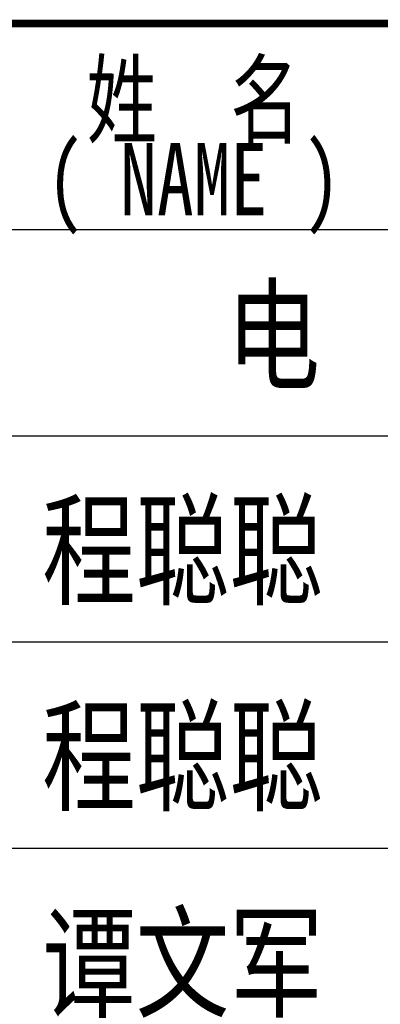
# Model space of a CAD drawing. Extents: x 427948 to 764348, y 274849 to 601549.
# Tile 188 of 212: x 760240 to 761642, y 466243 to 470064. Entities that reach past the tile are written whole.
import ezdxf
from ezdxf.enums import TextEntityAlignment as Align

# ---------------------------------------------------------------- set-up
doc = ezdxf.new("R2010")
doc.units = 0
doc.header["$LTSCALE"] = 1000
doc.header["$MEASUREMENT"] = 0
doc.layers.get('0').update_dxf_attribs({"linetype": 'CONTINUOUS'})
doc.layers.add('PUB_TITLE', color=4, linetype='CONTINUOUS')
doc.layers.add('TK', color=7, linetype='CONTINUOUS')
doc.styles.add('-宋体', font='txt', dxfattribs={"width": 0.8})
doc.styles.add('TKHZ1', font='txt', dxfattribs={"width": 0.8})

# ---------------------------------------------------------------- blocks, each defined once
blk = doc.blocks.new('24')
at = {"layer": 'PUB_TITLE'}
for p, q in [((-1116488.9, 160518.9), (-1110888.9, 160518.9)), ((-1116488.9, 159718.9), (-1110888.9, 159718.9)), ((-1116488.9, 158918.9), (-1110888.9, 158918.9)), ((-1116488.9, 158118.9), (-1110888.9, 158118.9))]:
    blk.add_line(p, q, dxfattribs=at)
at = {"layer": 'PUB_TITLE', "const_width": 29.8}
blk.add_lwpolyline([(-1116488.9, 161318.9), (-1110888.9, 161318.9)], dxfattribs=at)
at = {"layer": 'TK'}
for s, height, style, width, p in [('姓  名', 280, '-宋体', 0.75, (-1113320.2, 161028.7)), ('( NAME )', 280, '-宋体', 0.75, (-1113320.2, 160693.3)), ('程聪聪', 350, 'TKHZ1', 0.8, (-1113363.5, 159280.9)), ('程聪聪', 350, 'TKHZ1', 0.8, (-1113363.5, 158480.9)), ('谭文军', 350, 'TKHZ1', 0.8, (-1113363.5, 157680.8))]:
    blk.add_text(s, height=height, dxfattribs=dict(at, style=style, width=width)).set_placement(p, align=Align.MIDDLE)
at = {"layer": 'TK', "style": 'TKHZ1', "width": 0.8}
blk.add_text('电   气', height=350, dxfattribs=at).set_placement((-1112543.5, 159934.4), align=Align.CENTER)

msp = doc.modelspace()

# ---------------------------------------------------------------- block references
msp.add_blockref('24', (1874236.9, 308730.5))

doc.saveas('drawing.dxf')
